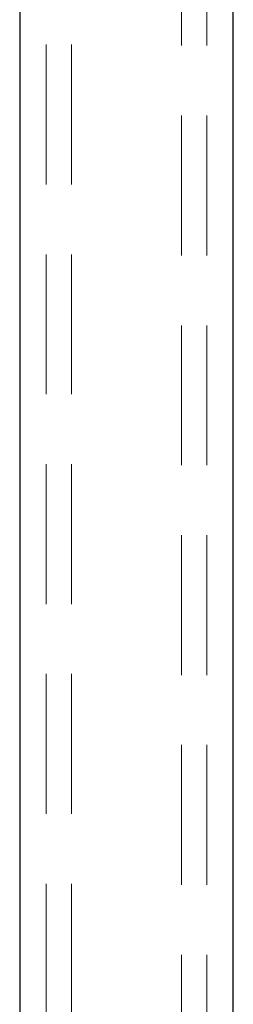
# Model space of a CAD drawing. Header units: millimetres. Extents: x 373 to 928, y 275 to 747.
# Tile 46 of 117: x 650.7 to 652.64, y 342.92 to 351.86. Entities that reach past the tile are written whole.
import ezdxf

# ---------------------------------------------------------------- set-up
doc = ezdxf.new("R2010")
doc.units = ezdxf.units.MM
doc.linetypes.add('HIDDEN', pattern=[1.905, 1.27, -0.635])

msp = doc.modelspace()

# ---------------------------------------------------------------- linework, layer by layer
at = {"color": 7, "linetype": 'Continuous', "lineweight": 25}
for p, q in [((650.7014, 374.4976), (650.7014, 341.7253)), ((652.6414, 341.7253), (652.6414, 374.4976))]:
    msp.add_line(p, q, dxfattribs=at)
at = {"color": 7, "linetype": 'HIDDEN', "lineweight": 18}
for p, q in [((650.9414, 374.4976), (650.9414, 340.1976)), ((651.1714, 374.4976), (651.1714, 340.1976)), ((652.1714, 340.1976), (652.1714, 374.4976)), ((652.4014, 340.1976), (652.4014, 374.4976))]:
    msp.add_line(p, q, dxfattribs=at)

doc.saveas('drawing.dxf')
